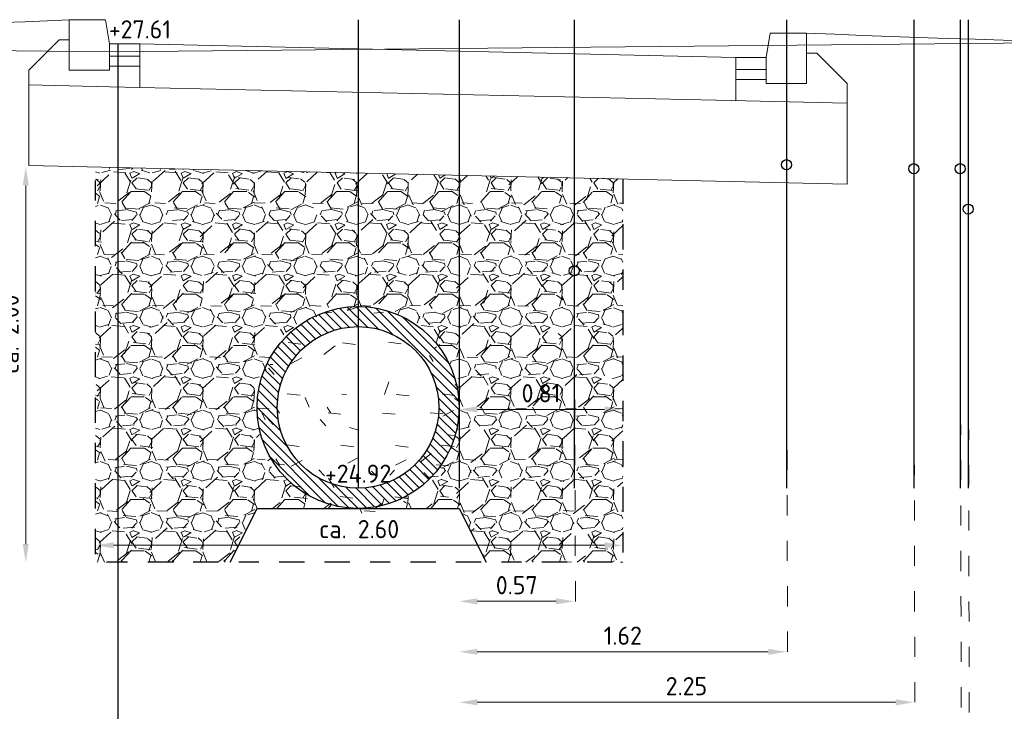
# Model space of a CAD drawing. Header units: metres. Extents: x 0 to 200176, y 0 to 356276.
# Tile 29 of 52: x 199407.75 to 199412.62, y 355717.65 to 355721.07. Entities that reach past the tile are written whole.
import ezdxf
from ezdxf.enums import TextEntityAlignment as Align

# ---------------------------------------------------------------- set-up
doc = ezdxf.new("R2010")
doc.units = ezdxf.units.M
doc.linetypes.add('BORDER4', pattern=[0.4375, 0.125, -0.0625, 0.125, -0.0625, 0, -0.0625])
doc.linetypes.add('DOT2', pattern=[0.125, 0, -0.125])
for name, color, linetype in [('DET___HATCH_RIOOLBUIS', 7, 'Continuous'), ('X-XX-AL-KNELPUNTEN KL_DATA', 74, 'Continuous'), ('X-XX-AL-KNELPUNTEN KL_MIDDENSPANNING', 130, 'Continuous'), ('X-XX-AL-KNELPUNTEN KL_WATERLEIDING', 170, 'Continuous'), ('X-XX-NIEUW-DETAIL-S', 1, 'Continuous'), ('X-XX-NIEUW-DETAIL-T', 3, 'Continuous')]:
    doc.layers.add(name, color=color, linetype=linetype)
for name, color, linetype, lineweight in [('N-WE-VH-KANTVERHARDING-G', 1, 'Continuous', 5), ('X-XX-AL-AANPIJLING-M', 7, 'Continuous', 18), ('X-XX-AL-KNELPUNTEN KL_AFSTANDSLIJNEN', 5, 'DOT2', 5), ('X-XX-NIEUW-DETAIL-A', 251, 'Continuous', 0), ('X-XX-XX-DETAIL1-G', 1, 'Continuous', 18)]:
    doc.layers.add(name, color=color, linetype=linetype, lineweight=lineweight)
doc.layers.add('X-XX-AL-HULPLIJNEN', color=4, linetype='Continuous', lineweight=25, plot=False)
doc.styles.add('NLCS-ISO', font='NLCS-ISO.ttf')
doc.styles.add('NLCS-ISO-T18', font='NLCS-ISO.ttf')
doc.dimstyles.new('Jens 1_50 - standaard', dxfattribs={"dimscale": 0.05, "dimtxt": 1.8, "dimasz": 1.8, "dimexe": 2, "dimexo": 2, "dimgap": 0.7, "dimtad": 1, "dimzin": 0, "dimdsep": 46, "dimtxsty": 'NLCS-ISO', "dimcen": 2.5, "dimdle": 2, "dimse1": 1, "dimse2": 1, "dimclrd": 256, "dimclre": 256, "dimclrt": 256, "dimadec": 1, "dimazin": 0, "dimtfac": 1, "dimtdec": 3, "dimtofl": 0, "dimtmove": 1, "dimatfit": 0, "dimfxl": 2, "dimfxlon": 1, "dimtfillclr": 254, "dimtolj": 1, "dimtzin": 0, "dimlwd": 18, "dimlwe": 18, "dimarcsym": 0})

# ---------------------------------------------------------------- blocks, each defined once
blk = doc.blocks.new('*U368')
at = {"layer": 'DET___HATCH_RIOOLBUIS'}
h = blk.add_hatch(dxfattribs=at)
h.set_pattern_fill('ANSI31', color=256, scale=0.01, angle=90, style=0)
h.set_pattern_definition([(135, (-0.5, -0.09999999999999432), (-0.02245064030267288, -0.02245064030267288), [])])
edge = h.paths.add_edge_path()
edge.add_arc((0, 0.4000000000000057), 0.5, 0, 360)
edge = h.paths.add_edge_path(flags=16)
edge.add_arc((0, 0.4000000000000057), 0.4, 0, 360)
for radius in [0.5, 0.4]:
    blk.add_circle((0, 0.4000000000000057), radius)
blk = doc.blocks.new('B_WATER')
at = {"layer": 'X-XX-AL-KNELPUNTEN KL_WATERLEIDING'}
blk.add_circle((0, 0.04999999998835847), 0.05, dxfattribs=at)
blk = doc.blocks.new('B_DATA')
at = {"layer": 'X-XX-AL-KNELPUNTEN KL_DATA'}
blk.add_circle((0, 0.04999999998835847), 0.04999999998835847, dxfattribs=at)
blk = doc.blocks.new('B_MIDDENSPANNING')
at = {"layer": 'X-XX-AL-KNELPUNTEN KL_MIDDENSPANNING'}
blk.add_circle((0, 0.04999999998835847), 0.05, dxfattribs=at)
blk = doc.blocks.new('*D647')
at = {"layer": 'Defpoints', "color": 0, "transparency": 16777216}
for p in [(199410.4937144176, 355719.8181143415), (199409.9237144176, 355719.56556367), (199410.4937144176, 355718.191998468)]:
    blk.add_point(p, dxfattribs=at)
at = {"layer": 'X-XX-AL-AANPIJLING-M', "linetype": 'Continuous', "lineweight": 18, "transparency": 16777216}
blk.add_line((199410.0137144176, 355718.191998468), (199410.4037144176, 355718.191998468), dxfattribs=at)
at = {"layer": 'X-XX-AL-AANPIJLING-M', "transparency": 16777216}
for points in [[(199410.0137144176, 355718.206998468), (199410.0137144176, 355718.1769984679), (199409.9237144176, 355718.191998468)], [(199410.4037144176, 355718.206998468), (199410.4037144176, 355718.1769984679), (199410.4937144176, 355718.191998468)]]:
    blk.add_solid(points, dxfattribs=at)
at = {"layer": 'X-XX-AL-AANPIJLING-M', "transparency": 16777216, "insert": (199410.2087144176, 355718.271998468), "char_height": 0.09000000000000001, "attachment_point": 5, "style": 'NLCS-ISO'}
blk.add_mtext('\\A1;0.57', dxfattribs=at)
blk = doc.blocks.new('*D648')
at = {"layer": 'Defpoints', "color": 0, "transparency": 16777216}
for p in [(199409.9237144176, 355719.56556367), (199411.5437144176, 355719.56556367), (199411.5437144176, 355717.941998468)]:
    blk.add_point(p, dxfattribs=at)
at = {"layer": 'X-XX-AL-AANPIJLING-M', "linetype": 'Continuous', "lineweight": 18, "transparency": 16777216}
blk.add_line((199410.0137144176, 355717.941998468), (199411.4537144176, 355717.941998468), dxfattribs=at)
at = {"layer": 'X-XX-AL-AANPIJLING-M', "transparency": 16777216}
for points in [[(199410.0137144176, 355717.956998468), (199410.0137144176, 355717.9269984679), (199409.9237144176, 355717.941998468)], [(199411.4537144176, 355717.956998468), (199411.4537144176, 355717.9269984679), (199411.5437144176, 355717.941998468)]]:
    blk.add_solid(points, dxfattribs=at)
at = {"layer": 'X-XX-AL-AANPIJLING-M', "transparency": 16777216, "insert": (199410.7337144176, 355718.021998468), "char_height": 0.09000000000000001, "attachment_point": 5, "style": 'NLCS-ISO'}
blk.add_mtext('\\A1;1.62', dxfattribs=at)
blk = doc.blocks.new('*D649')
at = {"layer": 'Defpoints', "color": 0, "transparency": 16777216}
for p in [(199409.9237144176, 355719.56556367), (199412.1737144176, 355719.56556367), (199412.1737144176, 355717.691998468)]:
    blk.add_point(p, dxfattribs=at)
at = {"layer": 'X-XX-AL-AANPIJLING-M', "linetype": 'Continuous', "lineweight": 18, "transparency": 16777216}
blk.add_line((199410.0137144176, 355717.691998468), (199412.0837144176, 355717.691998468), dxfattribs=at)
at = {"layer": 'X-XX-AL-AANPIJLING-M', "transparency": 16777216}
for points in [[(199410.0137144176, 355717.706998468), (199410.0137144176, 355717.6769984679), (199409.9237144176, 355717.691998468)], [(199412.0837144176, 355717.706998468), (199412.0837144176, 355717.6769984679), (199412.1737144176, 355717.691998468)]]:
    blk.add_solid(points, dxfattribs=at)
at = {"layer": 'X-XX-AL-AANPIJLING-M', "transparency": 16777216, "insert": (199411.0487144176, 355717.771998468), "char_height": 0.09000000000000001, "attachment_point": 5, "style": 'NLCS-ISO'}
blk.add_mtext('\\A1;2.25', dxfattribs=at)
blk = doc.blocks.new('*D650')
at = {"layer": 'Defpoints', "color": 0, "transparency": 16777216}
for p in [(199409.9237144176, 355719.911998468), (199412.4037144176, 355719.911998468), (199412.4037144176, 355717.441998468)]:
    blk.add_point(p, dxfattribs=at)
at = {"layer": 'X-XX-AL-AANPIJLING-M', "linetype": 'Continuous', "lineweight": 18, "transparency": 16777216}
blk.add_line((199410.0137144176, 355717.441998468), (199412.3137144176, 355717.441998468), dxfattribs=at)
at = {"layer": 'X-XX-AL-AANPIJLING-M', "transparency": 16777216}
for points in [[(199410.0137144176, 355717.456998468), (199410.0137144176, 355717.4269984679), (199409.9237144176, 355717.441998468)], [(199412.3137144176, 355717.456998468), (199412.3137144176, 355717.4269984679), (199412.4037144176, 355717.441998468)]]:
    blk.add_solid(points, dxfattribs=at)
at = {"layer": 'X-XX-AL-AANPIJLING-M', "transparency": 16777216, "insert": (199411.1637144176, 355717.521998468), "char_height": 0.09000000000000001, "attachment_point": 5, "style": 'NLCS-ISO'}
blk.add_mtext('\\A1;2.48', dxfattribs=at)
blk = doc.blocks.new('*D651')
at = {"layer": 'Defpoints', "color": 0, "transparency": 16777216}
for p in [(199409.9237144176, 355719.911998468), (199412.4437144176, 355719.911998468), (199412.4437144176, 355717.191998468)]:
    blk.add_point(p, dxfattribs=at)
at = {"layer": 'X-XX-AL-AANPIJLING-M', "linetype": 'Continuous', "lineweight": 18, "transparency": 16777216}
blk.add_line((199410.0137144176, 355717.191998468), (199412.3537144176, 355717.191998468), dxfattribs=at)
at = {"layer": 'X-XX-AL-AANPIJLING-M', "transparency": 16777216}
for points in [[(199410.0137144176, 355717.206998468), (199410.0137144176, 355717.1769984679), (199409.9237144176, 355717.191998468)], [(199412.3537144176, 355717.206998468), (199412.3537144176, 355717.1769984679), (199412.4437144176, 355717.191998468)]]:
    blk.add_solid(points, dxfattribs=at)
at = {"layer": 'X-XX-AL-AANPIJLING-M', "transparency": 16777216, "insert": (199411.1837144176, 355717.271998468), "char_height": 0.09000000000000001, "attachment_point": 5, "style": 'NLCS-ISO'}
blk.add_mtext('\\A1;2.52', dxfattribs=at)
blk = doc.blocks.new('*D652')
at = {"layer": 'Defpoints', "color": 0, "transparency": 16777216}
for p in [(199409.9237144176, 355719.911998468), (199413.1437144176, 355719.911998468), (199413.1437144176, 355716.941998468)]:
    blk.add_point(p, dxfattribs=at)
at = {"layer": 'X-XX-AL-AANPIJLING-M', "linetype": 'Continuous', "lineweight": 18, "transparency": 16777216}
blk.add_line((199410.0137144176, 355716.941998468), (199413.0537144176, 355716.941998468), dxfattribs=at)
at = {"layer": 'X-XX-AL-AANPIJLING-M', "transparency": 16777216}
for points in [[(199410.0137144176, 355716.956998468), (199410.0137144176, 355716.9269984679), (199409.9237144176, 355716.941998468)], [(199413.0537144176, 355716.956998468), (199413.0537144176, 355716.9269984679), (199413.1437144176, 355716.941998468)]]:
    blk.add_solid(points, dxfattribs=at)
at = {"layer": 'X-XX-AL-AANPIJLING-M', "transparency": 16777216, "insert": (199411.5337144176, 355717.021998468), "char_height": 0.09000000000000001, "attachment_point": 5, "style": 'NLCS-ISO'}
blk.add_mtext('\\A1;3.22', dxfattribs=at)
blk = doc.blocks.new('*D653')
at = {"layer": 'Defpoints', "color": 0, "transparency": 16777216}
for p in [(199409.9237144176, 355719.151998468), (199413.5737144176, 355719.151998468), (199413.5737144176, 355716.691998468)]:
    blk.add_point(p, dxfattribs=at)
at = {"layer": 'X-XX-AL-AANPIJLING-M', "linetype": 'Continuous', "lineweight": 18, "transparency": 16777216}
blk.add_line((199410.0137144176, 355716.691998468), (199413.4837144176, 355716.691998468), dxfattribs=at)
at = {"layer": 'X-XX-AL-AANPIJLING-M', "transparency": 16777216}
for points in [[(199410.0137144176, 355716.706998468), (199410.0137144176, 355716.6769984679), (199409.9237144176, 355716.691998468)], [(199413.4837144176, 355716.706998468), (199413.4837144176, 355716.6769984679), (199413.5737144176, 355716.691998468)]]:
    blk.add_solid(points, dxfattribs=at)
at = {"layer": 'X-XX-AL-AANPIJLING-M', "transparency": 16777216, "insert": (199411.7487144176, 355716.771998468), "char_height": 0.09000000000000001, "attachment_point": 5, "style": 'NLCS-ISO'}
blk.add_mtext('\\A1;3.65', dxfattribs=at)
blk = doc.blocks.new('*D657')
at = {"layer": 'Defpoints', "color": 0, "transparency": 16777216}
for p in [(199409.9237144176, 355719.56556367), (199414.0837144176, 355719.56556367), (199414.0837144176, 355716.441998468)]:
    blk.add_point(p, dxfattribs=at)
at = {"layer": 'X-XX-AL-AANPIJLING-M', "linetype": 'Continuous', "lineweight": 18, "transparency": 16777216}
blk.add_line((199410.0137144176, 355716.441998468), (199413.9937144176, 355716.441998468), dxfattribs=at)
at = {"layer": 'X-XX-AL-AANPIJLING-M', "transparency": 16777216}
for points in [[(199410.0137144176, 355716.456998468), (199410.0137144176, 355716.4269984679), (199409.9237144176, 355716.441998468)], [(199413.9937144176, 355716.456998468), (199413.9937144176, 355716.4269984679), (199414.0837144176, 355716.441998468)]]:
    blk.add_solid(points, dxfattribs=at)
at = {"layer": 'X-XX-AL-AANPIJLING-M', "transparency": 16777216, "insert": (199412.0037144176, 355716.521998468), "char_height": 0.09000000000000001, "attachment_point": 5, "style": 'NLCS-ISO'}
blk.add_mtext('\\A1;4.16', dxfattribs=at)
blk = doc.blocks.new('*D658')
at = {"layer": 'Defpoints', "color": 0, "transparency": 16777216}
for p in [(199404.4937144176, 355720.951998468), (199407.9937144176, 355720.896998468), (199407.9937144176, 355716.191998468)]:
    blk.add_point(p, dxfattribs=at)
at = {"layer": 'X-XX-AL-AANPIJLING-M', "linetype": 'Continuous', "lineweight": 18, "transparency": 16777216}
blk.add_line((199404.5837144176, 355716.191998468), (199407.9037144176, 355716.191998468), dxfattribs=at)
at = {"layer": 'X-XX-AL-AANPIJLING-M', "transparency": 16777216}
for points in [[(199404.5837144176, 355716.206998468), (199404.5837144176, 355716.1769984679), (199404.4937144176, 355716.191998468)], [(199407.9037144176, 355716.206998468), (199407.9037144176, 355716.1769984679), (199407.9937144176, 355716.191998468)]]:
    blk.add_solid(points, dxfattribs=at)
at = {"layer": 'X-XX-AL-AANPIJLING-M', "transparency": 16777216, "insert": (199406.2437144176, 355716.271998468), "char_height": 0.09000000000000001, "attachment_point": 5, "style": 'NLCS-ISO'}
blk.add_mtext('\\A1;Groenvak', dxfattribs=at)
blk = doc.blocks.new('*D659')
at = {"layer": 'Defpoints', "color": 0, "transparency": 16777216}
for p in [(199408.1237144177, 355720.3417961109), (199407.7787121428, 355718.3853318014), (199408.1237144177, 355718.3853318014)]:
    blk.add_point(p, dxfattribs=at)
at = {"layer": 'X-XX-AL-AANPIJLING-M', "linetype": 'Continuous', "lineweight": 18, "transparency": 16777216}
blk.add_line((199407.7787121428, 355720.2517961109), (199407.7787121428, 355718.4753318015), dxfattribs=at)
at = {"layer": 'X-XX-AL-AANPIJLING-M', "transparency": 16777216}
for points in [[(199407.7637121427, 355720.2517961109), (199407.7937121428, 355720.2517961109), (199407.7787121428, 355720.3417961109)], [(199407.7637121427, 355718.4753318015), (199407.7937121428, 355718.4753318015), (199407.7787121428, 355718.3853318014)]]:
    blk.add_solid(points, dxfattribs=at)
at = {"layer": 'X-XX-AL-AANPIJLING-M', "transparency": 16777216, "insert": (199407.6986780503, 355719.5150270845), "char_height": 0.09000000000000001, "attachment_point": 5, "rotation": 90, "style": 'NLCS-ISO'}
blk.add_mtext('\\A1;ca. 2.00', dxfattribs=at)
blk = doc.blocks.new('*D660')
at = {"layer": 'Defpoints', "color": 0, "transparency": 16777216}
for p in [(199410.7337144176, 355718.4695074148), (199408.1237144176, 355718.3853318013), (199410.7337144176, 355718.3853318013)]:
    blk.add_point(p, dxfattribs=at)
at = {"layer": 'X-XX-AL-AANPIJLING-M', "linetype": 'Continuous', "lineweight": 18, "transparency": 16777216}
blk.add_line((199408.2137144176, 355718.4695074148), (199410.6437144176, 355718.4695074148), dxfattribs=at)
at = {"layer": 'X-XX-AL-AANPIJLING-M', "transparency": 16777216}
for points in [[(199408.2137144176, 355718.4845074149), (199408.2137144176, 355718.4545074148), (199408.1237144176, 355718.4695074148)], [(199410.6437144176, 355718.4845074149), (199410.6437144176, 355718.4545074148), (199410.7337144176, 355718.4695074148)]]:
    blk.add_solid(points, dxfattribs=at)
at = {"layer": 'X-XX-AL-AANPIJLING-M', "transparency": 16777216, "insert": (199409.4287144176, 355718.5495415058), "char_height": 0.09000000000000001, "attachment_point": 5, "style": 'NLCS-ISO'}
blk.add_mtext('\\A1;ca. 2.60', dxfattribs=at)
blk = doc.blocks.new('*D661')
at = {"layer": 'Defpoints', "color": 0, "transparency": 16777216}
for p in [(199411.6437144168, 355721.0055763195), (199416.0937144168, 355721.0055763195), (199416.0937144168, 355716.191998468)]:
    blk.add_point(p, dxfattribs=at)
at = {"layer": 'X-XX-AL-AANPIJLING-M', "linetype": 'Continuous', "lineweight": 18, "transparency": 16777216}
blk.add_line((199411.7337144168, 355716.191998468), (199416.0037144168, 355716.191998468), dxfattribs=at)
at = {"layer": 'X-XX-AL-AANPIJLING-M', "transparency": 16777216}
for points in [[(199411.7337144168, 355716.206998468), (199411.7337144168, 355716.1769984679), (199411.6437144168, 355716.191998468)], [(199416.0037144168, 355716.206998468), (199416.0037144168, 355716.1769984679), (199416.0937144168, 355716.191998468)]]:
    blk.add_solid(points, dxfattribs=at)
at = {"layer": 'X-XX-AL-AANPIJLING-M', "transparency": 16777216, "insert": (199413.8687144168, 355716.271998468), "char_height": 0.09000000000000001, "attachment_point": 5, "style": 'NLCS-ISO'}
blk.add_mtext('\\A1;Groenvak', dxfattribs=at)
blk = doc.blocks.new('*D662')
at = {"layer": 'Defpoints', "color": 0, "transparency": 16777216}
for p in [(199408.1937144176, 355720.951998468), (199411.4437144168, 355720.8855763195), (199411.4437144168, 355716.191998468)]:
    blk.add_point(p, dxfattribs=at)
at = {"layer": 'X-XX-AL-AANPIJLING-M', "linetype": 'Continuous', "lineweight": 18, "transparency": 16777216}
blk.add_line((199408.2837144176, 355716.191998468), (199411.3537144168, 355716.191998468), dxfattribs=at)
at = {"layer": 'X-XX-AL-AANPIJLING-M', "transparency": 16777216}
for points in [[(199408.2837144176, 355716.206998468), (199408.2837144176, 355716.1769984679), (199408.1937144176, 355716.191998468)], [(199411.3537144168, 355716.206998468), (199411.3537144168, 355716.1769984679), (199411.4437144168, 355716.191998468)]]:
    blk.add_solid(points, dxfattribs=at)
at = {"layer": 'X-XX-AL-AANPIJLING-M', "transparency": 16777216, "insert": (199409.8187144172, 355716.285498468), "char_height": 0.09000000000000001, "attachment_point": 5, "style": 'NLCS-ISO'}
blk.add_mtext('\\A1;Rijbaan', dxfattribs=at)
blk = doc.blocks.new('*D682')
at = {"layer": 'Defpoints', "color": 0, "transparency": 16777216}
for p in [(199409.9237144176, 355719.151998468), (199410.7337144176, 355719.151998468), (199410.7337144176, 355719.1423153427)]:
    blk.add_point(p, dxfattribs=at)
at = {"layer": 'X-XX-AL-AANPIJLING-M', "linetype": 'Continuous', "lineweight": 18, "transparency": 16777216}
blk.add_line((199410.0137144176, 355719.1423153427), (199410.6437144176, 355719.1423153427), dxfattribs=at)
at = {"layer": 'X-XX-AL-AANPIJLING-M', "transparency": 16777216}
for points in [[(199410.0137144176, 355719.1573153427), (199410.0137144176, 355719.1273153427), (199409.9237144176, 355719.1423153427)], [(199410.6437144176, 355719.1573153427), (199410.6437144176, 355719.1273153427), (199410.7337144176, 355719.1423153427)]]:
    blk.add_solid(points, dxfattribs=at)
at = {"layer": 'X-XX-AL-AANPIJLING-M', "transparency": 16777216, "insert": (199410.3287144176, 355719.2223153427), "char_height": 0.09000000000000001, "attachment_point": 5, "style": 'NLCS-ISO'}
blk.add_mtext('\\A1;0.81', dxfattribs=at)

msp = doc.modelspace()

# ---------------------------------------------------------------- hatches: boundary and pattern name
at = {"layer": 'X-XX-NIEUW-DETAIL-A'}
h = msp.add_hatch(dxfattribs=at)
h.set_pattern_fill('GRAVEL', color=256, scale=0.01)
h.set_pattern_definition([(228.0127875, (-5.040015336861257, -14.51523622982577), (-2.032000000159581, -2.285999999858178), [0.034172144, -3.3830483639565]), (184.969741, (-5.062875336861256, -14.54063622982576), (3.04799999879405, 0.2540000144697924), [0.05864047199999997, -5.805404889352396]), (132.5104471, (-5.121295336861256, -14.54571622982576), (2.540000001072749, -2.793999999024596), [0.04134815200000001, -4.093472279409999]), (267.273689, (-5.220355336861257, -14.60921622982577), (0.2540000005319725, 5.079999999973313), [0.05340045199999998, -5.286643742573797]), (292.83365418, (-5.222895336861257, -14.66255622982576), (-1.270000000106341, 3.047999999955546), [0.05236336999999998, -5.183980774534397]), (357.2736889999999, (-5.202575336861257, -14.71081622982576), (-5.079999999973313, 0.2540000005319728), [0.05340045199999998, -5.286643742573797]), (37.69424047, (-5.149235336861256, -14.71335622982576), (-3.30199999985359, -2.540000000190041), [0.07061936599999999, -6.991311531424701]), (72.25532837, (-5.093355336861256, -14.67017622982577), (1.778000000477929, 5.587999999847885), [0.066671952, -6.6005256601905]), (121.42956562, (-5.073035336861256, -14.60667622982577), (-2.032000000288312, 3.301999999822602), [0.0535813, -5.304554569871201]), (175.2363583, (-5.100975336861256, -14.56095622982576), (2.793999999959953, -0.2540000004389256), [0.06117132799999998, -2.997393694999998]), (222.3974378, (-5.161935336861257, -14.55587622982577), (-3.047999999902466, -2.794000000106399), [0.07910779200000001, -7.8316772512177]), (138.81407483, (-4.968895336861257, -14.61175622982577), (-1.777999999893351, 1.524000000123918), [0.027000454, -2.6730565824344]), (171.4692344, (-4.989215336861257, -14.59397622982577), (3.302000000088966, -0.5079999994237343), [0.051368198, -5.085463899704]), (225, (-5.040015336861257, -14.58635622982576), (-3.552713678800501e-17, -0.2540000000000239), [0.035920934, -0.3232893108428]), (203.19859051, (-5.057795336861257, -14.55587622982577), (1.270000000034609, 0.5079999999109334), [0.01934413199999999, -1.915062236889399]), (291.80140949, (-5.075575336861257, -14.56349622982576), (-0.2540000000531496, 0.7619999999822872), [0.027356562, -1.340475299]), (30.96375653, (-5.065415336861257, -14.58889622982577), (0.7620000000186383, 0.5079999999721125), [0.04443196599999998, -1.436629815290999]), (161.56505118, (-5.027315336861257, -14.56603622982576), (0.5080000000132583, -0.2539999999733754), [0.032128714, -0.7710898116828]), (16.389540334, (-5.222895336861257, -14.56349622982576), (2.540000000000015, 0.7620000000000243), [0.04500880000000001, -4.455882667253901]), (70.34617594, (-5.179715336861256, -14.55079622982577), (-1.016000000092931, -2.793999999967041), [0.037759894, -3.73822156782]), (293.19859051, (-5.027315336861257, -14.51523622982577), (-0.5079999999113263, 1.270000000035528), [0.03868800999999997, -1.895718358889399]), (343.6104596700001, (-5.012075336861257, -14.55079622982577), (-2.540000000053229, 0.761999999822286), [0.04500879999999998, -4.455882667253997]), (339.44395478, (-5.222895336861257, -14.72097622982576), (-1.269999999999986, 0.508000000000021), [0.04340351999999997, -2.126773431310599]), (294.7751406, (-5.182255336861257, -14.73621622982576), (-1.270000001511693, 2.793999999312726), [0.036367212, -3.600359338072]), (66.80140949, (-5.024775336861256, -14.76923622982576), (0.5079999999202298, 1.27000000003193), [0.03868801, -1.8957183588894]), (17.35402464, (-5.009535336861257, -14.73367622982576), (-3.301999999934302, -1.016000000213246), [0.04257827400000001, -4.21523759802]), (69.44395478, (-5.149235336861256, -14.76923622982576), (-0.508000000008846, -1.269999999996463), [0.02170176, -2.148475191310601]), (101.309932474, (-5.040015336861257, -14.76923622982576), (-0.25400000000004, 1.016000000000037), [0.01295146, -1.2821994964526]), (165.963756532, (-5.042555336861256, -14.75653622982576), (0.7619999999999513, -0.2539999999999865), [0.05236337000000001, -0.9949054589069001]), (186.00900596, (-5.093355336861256, -14.74383622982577), (2.539999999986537, 0.2540000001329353), [0.04852669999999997, -4.804136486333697]), (303.69006753, (-5.065415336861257, -14.61175622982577), (-0.2540000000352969, 0.5079999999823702), [0.036632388, -0.879177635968]), (353.15722659, (-5.045095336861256, -14.64223622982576), (4.318000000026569, -0.5079999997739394), [0.063955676, -6.331600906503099]), (60.9453959, (-4.981595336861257, -14.64985622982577), (-1.016000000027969, -1.777999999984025), [0.026150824, -2.588939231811]), (90, (-4.968895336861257, -14.62699622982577), (-0.254, 0.254), [0.01524, -0.23876]), (120.25643716, (-5.098435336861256, -14.73621622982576), (1.015999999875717, -1.77800000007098), [0.035286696, -3.49339407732]), (48.01278749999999, (-5.116215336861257, -14.70573622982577), (2.032000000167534, 2.285999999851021), [0.068344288, -3.3488762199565]), (0, (-5.070495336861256, -14.65493622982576), (0.254, 0.254), [0.06604, -0.18796]), (325.3048465, (-5.004455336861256, -14.65493622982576), (2.540000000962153, -1.777999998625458), [0.040160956, -3.975931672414]), (254.0546040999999, (-4.971435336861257, -14.67779622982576), (-0.2539999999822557, -1.016000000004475), [0.03698290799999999, -1.8121650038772]), (207.64597536, (-4.981595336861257, -14.71335622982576), (-4.826000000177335, -2.539999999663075), [0.06021450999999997, -5.961246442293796]), (175.42607874, (-5.034935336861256, -14.74129622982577), (-3.301999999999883, 0.2539999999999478), [0.063702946, -6.306584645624])])
edge = h.paths.add_edge_path(flags=16)
edge.add_arc((199409.4237144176, 355719.151998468), 0.5, 0, 360)
h.paths.add_polyline_path([(199410.7337144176, 355720.2843803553), (199408.1237144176, 355720.3406703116), (199408.1237144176, 355718.3853318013), (199408.7903810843, 355718.3853318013), (199408.9237144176, 355718.651998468), (199409.9237144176, 355718.651998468), (199410.0570477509, 355718.3853318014), (199410.7337144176, 355718.3853318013)])

# ---------------------------------------------------------------- linework, layer by layer
at = {"layer": 'N-WE-VH-KANTVERHARDING-G', "color": 252, "flags": 128}
for points in [[(199408.1937144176, 355720.911998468), (199417.2137144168, 355721.0006922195)], [(199408.1937144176, 355720.911998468), (199404.4937144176, 355720.951998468)]]:
    msp.add_lwpolyline(points, dxfattribs=at)
at = {"layer": 'X-XX-AL-HULPLIJNEN', "ltscale": 0.2, "flags": 128}
for points in [[(199409.4237144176, 355721.071998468), (199409.4237144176, 355718.751998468)], [(199409.9237144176, 355721.071998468), (199409.9237144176, 355718.751998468)], [(199410.4937144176, 355721.071998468), (199410.4937144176, 355718.751998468)], [(199411.5437144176, 355721.071998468), (199411.5437144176, 355718.751998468)], [(199412.1737144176, 355721.071998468), (199412.1737144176, 355718.751998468)], [(199412.4037144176, 355721.071998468), (199412.4037144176, 355718.751998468)], [(199412.4437144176, 355721.071998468), (199412.4437144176, 355718.751998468)], [(199408.2365239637, 355716.341998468), (199408.2365239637, 355720.951998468)], [(199411.5437144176, 355720.944939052), (199411.5437144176, 355720.344939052)], [(199412.1737144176, 355720.9845869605), (199412.1737144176, 355720.3845869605)]]:
    msp.add_lwpolyline(points, dxfattribs=at)
at = {"layer": 'X-XX-AL-KNELPUNTEN KL_AFSTANDSLIJNEN', "flags": 128}
for points in [[(199412.1791898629, 355717.6919763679), (199412.1737662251, 355720.3091782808)], [(199412.4091898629, 355717.4419763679), (199412.4037617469, 355720.3091782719)], [(199411.5491898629, 355717.9419763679), (199411.5437749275, 355720.1791804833)], [(199412.4491898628, 355717.1919763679), (199412.4437144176, 355720.1091895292)], [(199410.4991898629, 355718.1919763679), (199410.4937980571, 355719.8035892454)]]:
    msp.add_lwpolyline(points, dxfattribs=at)
at = {"layer": 'X-XX-NIEUW-DETAIL-S', "linetype": 'BORDER4', "flags": 128}
msp.add_lwpolyline([(199410.7337144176, 355720.2843803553), (199410.7337144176, 355718.3853318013), (199408.1237144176, 355718.3853318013), (199408.1237144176, 355720.3406703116)], dxfattribs=at)
at = {"layer": 'X-XX-NIEUW-DETAIL-S', "flags": 128}
msp.add_lwpolyline([(199408.7903810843, 355718.3853318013), (199408.9237144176, 355718.651998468), (199409.9237144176, 355718.651998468), (199410.0570477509, 355718.3853318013)], dxfattribs=at)
at = {"layer": 'X-XX-XX-DETAIL1-G', "flags": 128}
for points in [[(199404.4937144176, 355721.071998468, 0.02464068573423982), (199407.9937144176, 355721.071998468)], [(199411.6437144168, 355721.0055763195, 0.0224719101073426), (199416.0937144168, 355721.0055763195)]]:
    msp.add_lwpolyline(points, format="xyb", dxfattribs=at)
for points in [[(199407.9937144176, 355721.071998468), (199408.1737144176, 355721.071998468), (199408.1937144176, 355720.951998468), (199408.1937144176, 355720.821998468), (199407.9937144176, 355720.821998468), (199407.9937144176, 355721.071998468)], [(199411.6437144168, 355721.0055763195), (199411.4637144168, 355721.0055763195), (199411.4437144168, 355720.8855763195), (199411.4437144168, 355720.7555763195), (199411.6437144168, 355720.7555763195), (199411.6437144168, 355721.0055763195)], [(199408.1937144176, 355720.951998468), (199408.3437144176, 355720.951998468), (199408.3437144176, 355720.891998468), (199408.1937144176, 355720.891998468)], [(199408.1937144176, 355720.891998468), (199408.1937144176, 355720.841998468), (199408.3437144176, 355720.841998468), (199408.3437144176, 355720.891998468)], [(199411.2937144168, 355720.8855763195), (199411.4437144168, 355720.8855763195), (199411.4437144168, 355720.8255763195), (199411.2937144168, 355720.8255763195)], [(199411.2937144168, 355720.8255763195), (199411.2937144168, 355720.7755763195), (199411.4437144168, 355720.7755763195), (199411.4437144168, 355720.8255763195)]]:
    msp.add_lwpolyline(points, close=True, dxfattribs=at)
for points in [[(199407.7937144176, 355720.771998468), (199407.7937144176, 355720.771998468), (199407.7937144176, 355720.821998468), (199407.9437144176, 355720.971998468), (199407.9937144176, 355720.971998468), (199407.9937144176, 355720.821998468), (199408.1937144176, 355720.821998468)], [(199411.2937144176, 355720.8855763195), (199408.3437144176, 355720.951998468)], [(199411.8437144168, 355720.7055763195), (199411.8437144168, 355720.7555763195), (199411.6937144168, 355720.9055763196), (199411.6437144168, 355720.9055763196), (199411.6437144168, 355720.7555763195), (199411.4437144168, 355720.7555763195)], [(199408.3437144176, 355720.841998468), (199408.3437144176, 355720.7369439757)], [(199411.8437144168, 355720.7055763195), (199411.8437144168, 355720.2580366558), (199407.7937144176, 355720.349226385), (199407.7937144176, 355720.771998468), (199407.7937144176, 355720.771998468)], [(199408.1937144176, 355720.740321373), (199407.7937144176, 355720.7493277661)], [(199411.2937144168, 355720.7755763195), (199411.2937144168, 355720.6705218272)], [(199411.1964658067, 355720.6727114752), (199408.1937144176, 355720.740321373), (199408.1937144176, 355720.740321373), (199408.1937144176, 355720.740321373)], [(199411.1968623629, 355720.6727025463), (199411.8437144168, 355720.658138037)]]:
    msp.add_lwpolyline(points, dxfattribs=at)

# ---------------------------------------------------------------- block references
at = {"layer": 'X-XX-AL-KNELPUNTEN KL_DATA', "xscale": 0.5, "yscale": 0.5, "zscale": 0.5}
for p in [(199411.5437144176, 355720.3289600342), (199412.1737144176, 355720.3091782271), (199412.4037144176, 355720.3091782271)]:
    msp.add_blockref('B_DATA', p, dxfattribs=at)
at = {"layer": 'X-XX-AL-KNELPUNTEN KL_MIDDENSPANNING', "xscale": 0.5, "yscale": 0.5, "zscale": 0.5}
msp.add_blockref('B_MIDDENSPANNING', (199412.4437144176, 355720.1091895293), dxfattribs=at)
at = {"layer": 'X-XX-AL-KNELPUNTEN KL_WATERLEIDING', "xscale": 0.5, "yscale": 0.5, "zscale": 0.5}
msp.add_blockref('B_WATER', (199410.4937144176, 355719.8035891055), dxfattribs=at)
at = {"layer": 'X-XX-NIEUW-DETAIL-S'}
msp.add_blockref('*U368', (199409.4237144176, 355718.751998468), dxfattribs=at)

# ---------------------------------------------------------------- texts
at = {"layer": 'X-XX-NIEUW-DETAIL-T', "style": 'NLCS-ISO-T18'}
for s, p in [('+27.61', (199408.3437144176, 355720.951998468)), ('+24.92', (199409.4237144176, 355718.751998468))]:
    msp.add_text(s, height=0.09, dxfattribs=at).set_placement(p, align=Align.BOTTOM_CENTER)

# ---------------------------------------------------------------- dimensions: what is measured, and where the dimension line sits
at = {"layer": 'X-XX-AL-AANPIJLING-M'}
for base, p1, p2, text, picture, middle in [((199416.0937144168, 355716.191998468), (199411.6437144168, 355721.0055763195), (199416.0937144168, 355721.0055763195), 'Groenvak', '*D661', (199413.8687144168, 355716.271998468)), ((199407.9937144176, 355716.191998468), (199404.4937144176, 355720.951998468), (199407.9937144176, 355720.896998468), 'Groenvak', '*D658', (199406.2437144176, 355716.271998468)), ((199411.4437144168, 355716.191998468), (199408.1937144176, 355720.951998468), (199411.4437144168, 355720.8855763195), 'Rijbaan', '*D662', (199409.8187144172, 355716.285498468)), ((199410.7337144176, 355718.4695074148), (199408.1237144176, 355718.3853318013), (199410.7337144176, 355718.3853318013), 'ca. 2.60', '*D660', (199409.4287144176, 355718.5495415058))]:
    dim = msp.add_linear_dim(base=base, p1=p1, p2=p2, text=text, dimstyle='Jens 1_50 - standaard', dxfattribs=at)
    dim.commit()
    dim.dimension.update_dxf_attribs({"geometry": picture, "text_midpoint": middle})
dim = msp.add_linear_dim(base=(199407.7787121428, 355718.3853318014), p1=(199408.1237144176, 355720.3417961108), p2=(199408.1237144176, 355718.3853318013), angle=90, text='ca. 2.00', dimstyle='Jens 1_50 - standaard', dxfattribs=at)
dim.commit()
dim.dimension.update_dxf_attribs({"geometry": '*D659', "text_midpoint": (199407.7787121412, 355719.5150270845), "dimtype": 160})
for base, p1, p2, picture, middle in [((199412.4037144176, 355717.441998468), (199409.9237144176, 355719.911998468), (199412.4037144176, 355719.911998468), '*D650', (199411.1637144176, 355717.521998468)), ((199412.4437144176, 355717.191998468), (199409.9237144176, 355719.911998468), (199412.4437144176, 355719.911998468), '*D651', (199411.1837144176, 355717.271998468)), ((199413.1437144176, 355716.941998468), (199409.9237144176, 355719.911998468), (199413.1437144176, 355719.911998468), '*D652', (199411.5337144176, 355717.021998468)), ((199410.4937144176, 355718.191998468), (199409.9237144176, 355719.56556367), (199410.4937144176, 355719.8181143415), '*D647', (199410.2087144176, 355718.271998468)), ((199411.5437144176, 355717.941998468), (199409.9237144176, 355719.56556367), (199411.5437144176, 355719.56556367), '*D648', (199410.7337144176, 355718.021998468)), ((199412.1737144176, 355717.691998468), (199409.9237144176, 355719.56556367), (199412.1737144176, 355719.56556367), '*D649', (199411.0487144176, 355717.771998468)), ((199414.0837144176, 355716.441998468), (199409.9237144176, 355719.56556367), (199414.0837144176, 355719.56556367), '*D657', (199412.0037144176, 355716.521998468)), ((199410.7337144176, 355719.1423153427), (199409.9237144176, 355719.151998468), (199410.7337144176, 355719.151998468), '*D682', (199410.3287144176, 355719.2223153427)), ((199413.5737144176, 355716.691998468), (199409.9237144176, 355719.151998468), (199413.5737144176, 355719.151998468), '*D653', (199411.7487144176, 355716.771998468))]:
    dim = msp.add_linear_dim(base=base, p1=p1, p2=p2, dimstyle='Jens 1_50 - standaard', dxfattribs=at)
    dim.commit()
    dim.dimension.update_dxf_attribs({"geometry": picture, "text_midpoint": middle})

doc.saveas('drawing.dxf')
